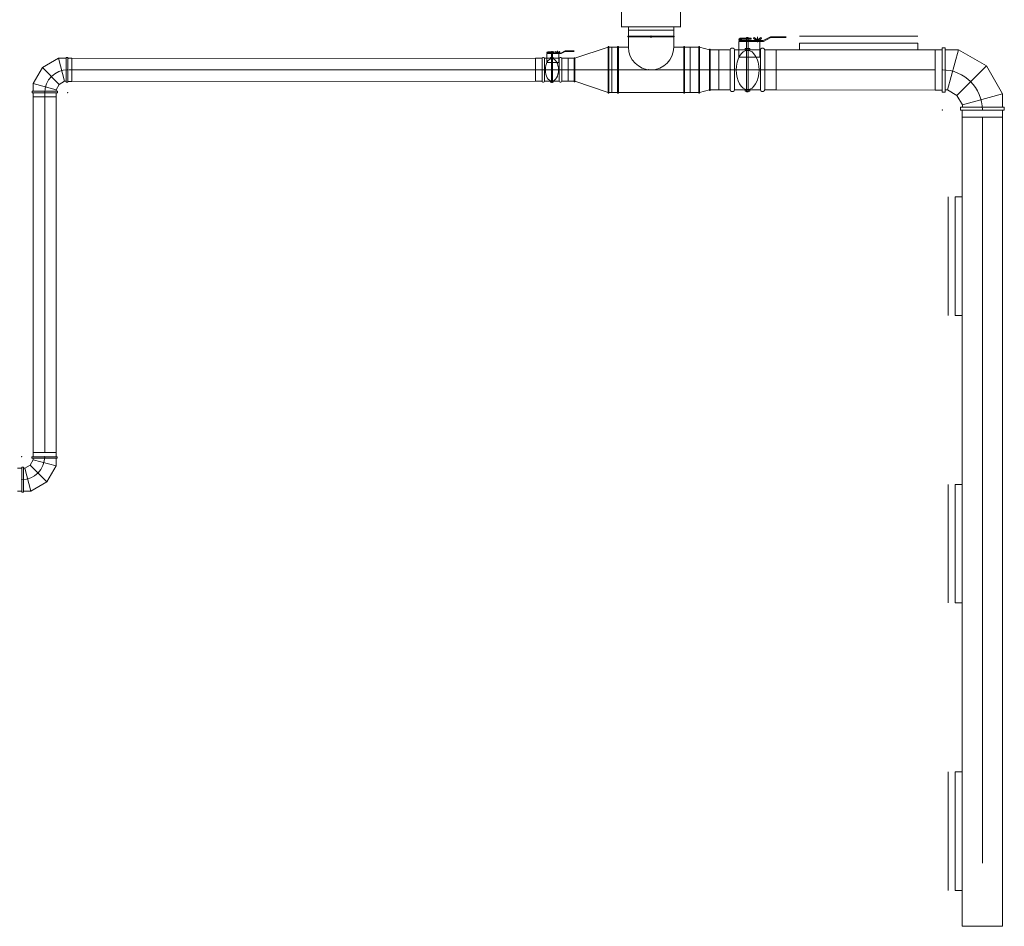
# Model space of a CAD drawing. Extents: x -10604 to 417874, y -84886 to -28187.
# Tile 17 of 32: x 74936 to 81784, y -66718 to -60410. Entities that reach past the tile are written whole.
import ezdxf

# ---------------------------------------------------------------- set-up
doc = ezdxf.new("R2010")
doc.units = 0
doc.header["$MEASUREMENT"] = 0
doc.layers.add('__Fialová 220', color=220, linetype='CONTINUOUS')
doc.layers.add('__Rudá tmavá', color=7, linetype='CONTINUOUS', true_color=0xdb0000)

# ---------------------------------------------------------------- blocks, each defined once
blk = doc.blocks.new('REK')
at = {"layer": '__Fialová 220', "lineweight": 0}
for p, q in [((-2771.2, -3158.7, -78), (-2771.2, -2308.7, -78)), ((-2362.4, -3158.7, -78), (-2362.4, -2308.7, -78)), ((-2359.3, -3158.7, -78), (-2774.3, -3158.7, -78)), ((-2724.3, -3183.7, -78), (-2724.3, -3158.7, -78)), ((-2409.3, -3183.7, -78), (-2724.3, -3183.7, -78)), ((-2409.3, -3183.7, -78), (-2409.3, -3158.7, -78)), ((-2728.3, -3223.7, -78), (-2405.3, -3223.7, -78)), ((-2728.3, -3229.2, -78), (-2405.3, -3229.2, -78)), ((-710.1, -3273.6, -78), (-1535.1, -3273.6, -78)), ((-1535.1, -3273.6, -78), (-1535.1, -3318.6, -78)), ((-710.1, -3273.6, -78), (-1535.1, -3273.6, -78)), ((-1535.1, -3273.6, -78), (-1535.1, -3318.6, -78)), ((-710.1, -3273.6, -78), (-710.1, -3318.6, -78)), ((-710.1, -3273.6, -78), (-710.1, -3318.6, -78)), ((-2799.3, -3620, -78), (-2799.3, -3297, -78)), ((-2793.8, -3620, -78), (-2793.8, -3297, -78)), ((-2339.8, -3620, -78), (-2339.8, -3297, -78)), ((-2334.3, -3620, -78), (-2334.3, -3297, -78)), ((-2096.3, -3318.5, -78), (-2016.3, -3318.5, -78)), ((-2096.3, -3458.5, -78), (-2096.3, -3318.5, -78)), ((-2016.3, -3458.5, -78), (-2016.3, -3318.5, -78)), ((-2006.3, -3308.5, -78), (-1996.3, -3308.5, -78)), ((-1986.3, -3318.5, -78), (-1986.3, -3458.5, -78)), ((-1956.3, -3318.5, -78), (-1986.3, -3318.5, -78)), ((-1956.3, -3318.5, -78), (-1809.4, -3318.5, -78)), ((-1806.3, -3318.5, -78), (-1810, -3318.5, -78)), ((-1806.3, -3318.5, -78), (-1810, -3318.5, -78)), ((-1806.3, -3318.5, -78), (-1806.3, -3458.5, -78)), ((-1806.3, -3318.5, -78), (-1806.3, -3458.5, -78)), ((-1786.3, -3308.5, -78), (-1796.3, -3308.5, -78)), ((-1786.3, -3308.5, -78), (-1796.3, -3308.5, -78)), ((-1776.3, -3458.5, -78), (-1776.3, -3318.5, -78)), ((-1696.3, -3318.5, -78), (-1776.3, -3318.5, -78)), ((-1776.3, -3458.5, -78), (-1776.3, -3318.5, -78)), ((-1696.3, -3318.5, -78), (-1776.3, -3318.5, -78)), ((-1696.3, -3458.5, -78), (-1696.3, -3318.5, -78)), ((-1696.3, -3318.5, -78), (-591.4, -3318.9, -78)), ((-1696.3, -3458.5, -78), (-1696.3, -3318.5, -78)), ((-1696.3, -3318.5, -78), (-591.4, -3318.9, -78)), ((-591.8, -3318.6, -78), (-541.2, -3318.6, -78)), ((-591.8, -3318.6, -78), (-541.2, -3318.6, -78)), ((-591.4, -3318.6, -78), (-591.4, -3598.5, -78)), ((-591.4, -3318.6, -78), (-591.4, -3598.5, -78)), ((-591.4, -3318.9, -78), (-591.4, -3598.9, -78)), ((-591.4, -3318.9, -78), (-591.4, -3598.9, -78)), ((-541.2, -3305.7, -78), (-541.2, -3614.4, -78)), ((-521.8, -3305.7, -78), (-541.2, -3305.7, -78)), ((-541.2, -3305.7, -78), (-541.2, -3614.4, -78)), ((-521.8, -3305.7, -78), (-541.2, -3305.7, -78)), ((-521.8, -3305.7, -78), (-521.8, -3614.4, -78)), ((-521.8, -3305.7, -78), (-521.8, -3614.4, -78)), ((-429.2, -3318.6, -78), (-521.6, -3318.6, -78)), ((-429.2, -3318.6, -78), (-521.6, -3318.6, -78)), ((-234.3, -3431.1, -78), (-429.2, -3318.6, -78)), ((-234.3, -3431.1, -78), (-429.2, -3318.6, -78)), ((-6688.3, -3378.5, -78), (-6799.6, -3442.8, -78)), ((-6635.3, -3378.5, -78), (-6688.3, -3378.5, -78)), ((-6635.3, -3371.6, -78), (-6635.3, -3545.3, -78)), ((-6624, -3371.6, -78), (-6635.3, -3371.6, -78)), ((-6624, -3378, -78), (-6624, -3371.6, -78)), ((-6624, -3378, -78), (-6624, -3545.3, -78)), ((-6595.6, -3378.5, -78), (-6624, -3378.5, -78)), ((-6616.1, -3378.9, -78), (-3348, -3378.5, -78)), ((-6595.6, -3378.5, -78), (-6595.6, -3538.7, -78)), ((-6595.6, -3538.7, -78), (-6595.6, -3378.7, -78)), ((-3370.9, -3378.5, -78), (-3325.1, -3378.5, -78)), ((-3370.9, -3458.5, -78), (-3370.9, -3378.5, -78)), ((-3325.1, -3458.5, -78), (-3325.1, -3378.5, -78)), ((-3319.4, -3372.8, -78), (-3313.7, -3372.8, -78)), ((-3308, -3378.5, -78), (-3308, -3458.5, -78)), ((-3290.9, -3378.5, -78), (-3308, -3378.5, -78)), ((-3290.9, -3378.5, -78), (-3206.9, -3378.5, -78)), ((-3205.2, -3378.5, -78), (-3207.3, -3378.5, -78)), ((-3205.2, -3378.5, -78), (-3205.2, -3458.5, -78)), ((-3193.7, -3372.8, -78), (-3199.4, -3372.8, -78)), ((-3188, -3458.5, -78), (-3188, -3378.5, -78)), ((-3142.3, -3378.5, -78), (-3188, -3378.5, -78)), ((-3142.3, -3458.5, -78), (-3142.3, -3378.5, -78)), ((-6799.6, -3442.8, -78), (-6863.9, -3554.2, -78)), ((-3370.9, -3458.5, -78), (-3370.9, -3538.5, -78)), ((-3325.1, -3458.5, -78), (-3325.1, -3538.5, -78)), ((-3308, -3538.5, -78), (-3308, -3458.5, -78)), ((-3205.2, -3538.5, -78), (-3205.2, -3458.5, -78)), ((-3188, -3458.5, -78), (-3188, -3538.5, -78)), ((-3142.3, -3458.5, -78), (-3142.3, -3538.5, -78)), ((-2096.3, -3458.5, -78), (-2096.3, -3598.5, -78)), ((-2016.3, -3458.5, -78), (-2016.3, -3598.5, -78)), ((-1986.3, -3598.5, -78), (-1986.3, -3458.5, -78)), ((-1806.3, -3598.5, -78), (-1806.3, -3458.5, -78)), ((-1806.3, -3598.5, -78), (-1806.3, -3458.5, -78)), ((-1776.3, -3458.5, -78), (-1776.3, -3598.5, -78)), ((-1776.3, -3458.5, -78), (-1776.3, -3598.5, -78)), ((-1696.3, -3458.5, -78), (-1696.3, -3598.5, -78)), ((-1696.3, -3458.5, -78), (-1696.3, -3598.5, -78)), ((-121.8, -3626, -78), (-234.3, -3431.1, -78)), ((-121.8, -3626, -78), (-234.3, -3431.1, -78)), ((-6863.9, -3554.2, -78), (-6863.9, -3607, -78)), ((-6682.5, -3559.9, -78), (-6704, -3597, -78)), ((-6645.4, -3538.5, -78), (-6682.5, -3559.9, -78)), ((-6635.3, -3538.5, -78), (-6645.4, -3538.5, -78)), ((-6624, -3545.3, -78), (-6635.3, -3545.3, -78)), ((-6595.6, -3538.7, -78), (-6624, -3538.7, -78)), ((-3370.9, -3538.5, -78), (-6616.1, -3538.9, -78)), ((-3370.9, -3538.5, -78), (-3325.1, -3538.5, -78)), ((-3319.4, -3544.3, -78), (-3313.7, -3544.3, -78)), ((-3205.2, -3538.5, -78), (-3308, -3538.5, -78)), ((-3193.7, -3544.3, -78), (-3199.4, -3544.3, -78)), ((-3142.3, -3538.5, -78), (-3188, -3538.5, -78)), ((-6871.3, -3607.1, -78), (-6694.9, -3607.1, -78)), ((-6871.3, -3607.1, -78), (-6871.3, -3618.2, -78)), ((-6871.3, -3618.2, -78), (-6694.9, -3618.2, -78)), ((-6863.9, -3647.1, -78), (-6863.9, -3618.2, -78)), ((-6863.9, -6121.8, -78), (-6863.9, -3618.2, -78)), ((-6704, -3597, -78), (-6704, -3607.1, -78)), ((-6703.8, -3646.9, -78), (-6703.8, -3618.2, -78)), ((-6703.8, -3618.2, -78), (-6703.8, -6121.6, -78)), ((-6694.9, -3607.1, -78), (-6694.9, -3618.2, -78)), ((-2096.3, -3598.5, -78), (-2016.3, -3598.5, -78)), ((-2006.3, -3608.5, -78), (-1996.3, -3608.5, -78)), ((-1806.3, -3598.5, -78), (-1986.3, -3598.5, -78)), ((-1786.3, -3608.5, -78), (-1796.3, -3608.5, -78)), ((-1786.3, -3608.5, -78), (-1796.3, -3608.5, -78)), ((-1696.3, -3598.5, -78), (-1776.3, -3598.5, -78)), ((-1696.3, -3598.5, -78), (-1776.3, -3598.5, -78)), ((-591.4, -3598.9, -78), (-1696.3, -3598.5, -78)), ((-591.4, -3598.9, -78), (-1696.3, -3598.5, -78)), ((-591.4, -3598.9, -78), (-541.2, -3598.9, -78)), ((-591.4, -3598.9, -78), (-541.2, -3598.9, -78)), ((-521.8, -3614.4, -78), (-541.2, -3614.4, -78)), ((-521.8, -3614.4, -78), (-541.2, -3614.4, -78)), ((-504.2, -3598.5, -78), (-521.8, -3598.5, -78)), ((-504.2, -3598.5, -78), (-521.8, -3598.5, -78)), ((-439.2, -3636, -78), (-504.2, -3598.5, -78)), ((-439.2, -3636, -78), (-504.2, -3598.5, -78)), ((-121.8, -3718.6, -78), (-121.8, -3626, -78)), ((-121.8, -3718.6, -78), (-121.8, -3626, -78)), ((-6863.9, -3646.9, -78), (-6704, -3646.9, -78)), ((-6863.8, -3646.9, -78), (-6703.8, -3646.9, -78)), ((-401.7, -3701, -78), (-439.2, -3636, -78)), ((-401.7, -3701, -78), (-439.2, -3636, -78)), ((-109.8, -3718.6, -78), (-413.7, -3718.6, -78)), ((-413.7, -3738.5, -78), (-413.7, -3718.6, -78)), ((-109.8, -3718.6, -78), (-413.7, -3718.6, -78)), ((-413.7, -3738.5, -78), (-413.7, -3718.6, -78)), ((-121, -3738.5, -78), (-413.7, -3738.5, -78)), ((-121, -3738.5, -78), (-413.7, -3738.5, -78)), ((-402.1, -3788.2, -78), (-402.1, -3738.5, -78)), ((-402.1, -3788.2, -78), (-402.1, -3738.5, -78)), ((-401.7, -3718.6, -78), (-401.7, -3701, -78)), ((-401.7, -3718.6, -78), (-401.7, -3701, -78)), ((-121.8, -3788.2, -78), (-121.8, -3738.5, -78)), ((-121.8, -3788.2, -78), (-121.8, -3738.5, -78)), ((-121, -3738.5, -78), (-109.8, -3738.5, -78)), ((-121, -3738.5, -78), (-109.8, -3738.5, -78)), ((-109.8, -3738.5, -78), (-109.8, -3718.6, -78)), ((-109.8, -3738.5, -78), (-109.8, -3718.6, -78)), ((-121.8, -3788.2, -78), (-402.1, -3788.2, -78)), ((-402.1, -3788.2, -78), (-122.1, -3788.2, -78)), ((-121.8, -3788.2, -78), (-402.1, -3788.2, -78)), ((-402.1, -3788.2, -78), (-122.1, -3788.2, -78)), ((-402.1, -3788.2, -78), (-402.1, -9418.2, -78)), ((-122.1, -9418.2, -78), (-121.8, -3788.2, -78)), ((-451.3, -4343.2), (-451.3, -5168.2)), ((-451.3, -4343.2), (-406.3, -4343.2)), ((-451.3, -5168.2), (-406.3, -5168.2)), ((-6696.4, -6150.5, -78), (-6872.8, -6150.5, -78)), ((-6872.8, -6161.6, -78), (-6872.8, -6150.5, -78)), ((-6696.4, -6161.6, -78), (-6872.8, -6161.6, -78)), ((-6863.9, -6121.8, -78), (-6863.9, -6150.5, -78)), ((-6704, -6121.8, -78), (-6863.9, -6121.8, -78)), ((-6703.8, -6121.8, -78), (-6863.7, -6121.8, -78)), ((-6863.7, -6171.7, -78), (-6863.7, -6161.6, -78)), ((-6703.8, -6121.6, -78), (-6703.8, -6150.5, -78)), ((-6703.8, -6214.5, -78), (-6703.8, -6161.7, -78)), ((-6696.4, -6161.6, -78), (-6696.4, -6150.5, -78)), ((-6972.1, -6230, -78), (-6943.7, -6230, -78)), ((-6943.7, -6390.6, -78), (-6943.7, -6223.4, -78)), ((-6943.7, -6223.4, -78), (-6932.3, -6223.4, -78)), ((-6932.3, -6397, -78), (-6932.3, -6223.4, -78)), ((-6932.3, -6230.2, -78), (-6922.3, -6230.2, -78)), ((-6922.3, -6230.2, -78), (-6885.2, -6208.8, -78)), ((-6885.2, -6208.8, -78), (-6863.7, -6171.7, -78)), ((-6768.1, -6325.9, -78), (-6703.8, -6214.5, -78)), ((-6879.4, -6390.2, -78), (-6768.1, -6325.9, -78)), ((-451.3, -6343.2), (-451.3, -7168.2)), ((-451.3, -6343.2), (-406.3, -6343.2)), ((-6972.1, -6390.2, -78), (-6943.7, -6390.2, -78)), ((-6943.7, -6390.6, -78), (-6943.7, -6397, -78)), ((-6943.7, -6397, -78), (-6932.3, -6397, -78)), ((-6932.3, -6390.2, -78), (-6879.4, -6390.2, -78)), ((-451.3, -7168.2), (-406.3, -7168.2)), ((-451.3, -8343.2), (-451.3, -9168.2)), ((-451.3, -8343.2), (-406.3, -8343.2)), ((-451.3, -9168.2), (-406.3, -9168.2)), ((-402.1, -9418.2, -78), (-122.1, -9418.2, -78))]:
    blk.add_line(p, q, dxfattribs=at)
at = {"layer": '__Fialová 220', "color": 7, "lineweight": 0}
for p, q in [((-1956.3, -3260.4, -78), (-1895.2, -3260.4, -78)), ((-1956.3, -3260.4, -78), (-1956.3, -3370.6, -78)), ((-1870.3, -3238.5, -78), (-1946.3, -3238.5, -78)), ((-1870.3, -3244.5, -78), (-1937.9, -3244.5, -78)), ((-1786.1, -3254.4, -78), (-1937.9, -3254.4, -78)), ((-1902.3, -3234.5, -78), (-1896.3, -3234.5, -78)), ((-1902.3, -3238.5, -78), (-1902.3, -3234.5, -78)), ((-1902.3, -3254.5, -78), (-1902.3, -3244.4, -78)), ((-1902.3, -3260.4, -78), (-1902.3, -3607.7, -78)), ((-1784.6, -3260.4, -78), (-1897.4, -3260.4, -78)), ((-1890.3, -3234.5, -78), (-1896.3, -3234.5, -78)), ((-1890.3, -3238.5, -78), (-1890.3, -3234.5, -78)), ((-1890.3, -3254.5, -78), (-1890.3, -3244.4, -78)), ((-1890.3, -3260.4, -78), (-1890.3, -3607.7, -78)), ((-1870.3, -3238.5, -78), (-1870.3, -3244.5, -78)), ((-1850.3, -3233.5, -78), (-1853.3, -3239.4, -78)), ((-1853.3, -3239.4, -78), (-1834.4, -3254.4, -78)), ((-1831, -3246.5, -78), (-1850.3, -3233.5, -78)), ((-1831, -3246.5, -78), (-1834.4, -3254.5, -78)), ((-1826.4, -3246.5, -78), (-1831, -3246.5, -78)), ((-1826.3, -3228.5, -78), (-1826.3, -3265.4, -78)), ((-1826.2, -3246.5, -78), (-1821.6, -3246.5, -78)), ((-1821.6, -3246.5, -78), (-1802.3, -3233.5, -78)), ((-1821.6, -3246.5, -78), (-1818.2, -3254.5, -78)), ((-1799.3, -3239.4, -78), (-1818.2, -3254.4, -78)), ((-1810, -3260.4, -78), (-1810, -3370.6, -78)), ((-1802.3, -3233.5, -78), (-1799.3, -3239.4, -78)), ((-1736.3, -3228.5, -78), (-1786.3, -3254.5, -78)), ((-1733.5, -3233.9, -78), (-1784.6, -3260.4, -78)), ((-1626.3, -3228.5, -78), (-1736.3, -3228.5, -78)), ((-1626.3, -3234.5, -78), (-1736.3, -3234.5, -78)), ((-710.1, -3223.6, -78), (-1535.1, -3223.6, -78)), ((-3290.9, -3345.4, -78), (-3256, -3345.4, -78)), ((-3290.9, -3345.4, -78), (-3290.9, -3408.3, -78)), ((-3241.7, -3332.8, -78), (-3285.1, -3332.8, -78)), ((-3241.7, -3336.3, -78), (-3280.4, -3336.3, -78)), ((-3193.6, -3341.9, -78), (-3280.4, -3341.9, -78)), ((-3260, -3330.6, -78), (-3256.6, -3330.6, -78)), ((-3260, -3332.8, -78), (-3260, -3330.6, -78)), ((-3260, -3342, -78), (-3260, -3336.2, -78)), ((-3260, -3345.4, -78), (-3260, -3543.8, -78)), ((-3192.8, -3345.4, -78), (-3257.2, -3345.4, -78)), ((-3253.2, -3330.6, -78), (-3256.6, -3330.6, -78)), ((-3253.2, -3332.8, -78), (-3253.2, -3330.6, -78)), ((-3253.2, -3342, -78), (-3253.2, -3336.2, -78)), ((-3253.2, -3345.4, -78), (-3253.2, -3543.8, -78)), ((-3241.7, -3332.8, -78), (-3241.7, -3336.3, -78)), ((-3230.3, -3329.9, -78), (-3232, -3333.3, -78)), ((-3232, -3333.3, -78), (-3221.2, -3341.9, -78)), ((-3219.3, -3337.4, -78), (-3230.3, -3329.9, -78)), ((-3219.3, -3337.4, -78), (-3221.2, -3341.9, -78)), ((-3216.6, -3337.4, -78), (-3219.3, -3337.4, -78)), ((-3216.6, -3327.1, -78), (-3216.6, -3348.2, -78)), ((-3216.5, -3337.4, -78), (-3213.9, -3337.4, -78)), ((-3213.9, -3337.4, -78), (-3202.8, -3329.9, -78)), ((-3213.9, -3337.4, -78), (-3212, -3341.9, -78)), ((-3201.2, -3333.3, -78), (-3212, -3341.9, -78)), ((-3207.3, -3345.4, -78), (-3207.3, -3408.3, -78)), ((-3202.8, -3329.9, -78), (-3201.2, -3333.3, -78)), ((-3165.2, -3327.1, -78), (-3193.7, -3342, -78)), ((-3163.6, -3330.2, -78), (-3192.8, -3345.4, -78)), ((-3102.3, -3327.1, -78), (-3165.2, -3327.1, -78)), ((-3102.3, -3330.6, -78), (-3165.2, -3330.6, -78)), ((-1912.8, -3318.5, -78), (-1896.3, -3318.5, -78)), ((-429.2, -3318.6, -78), (-504.2, -3598.5, -78)), ((-429.2, -3318.6, -78), (-504.2, -3598.5, -78)), ((-6688.3, -3378.5, -78), (-6645.4, -3538.5, -78)), ((-3290.9, -3408.3, -78), (-3206.5, -3408.3, -78)), ((-3266, -3378.5, -78), (-3256.6, -3378.5, -78)), ((-1956.3, -3370.6, -78), (-1808.6, -3370.6, -78)), ((-6799.6, -3442.8, -78), (-6682.5, -3559.9, -78)), ((-234.3, -3431.1, -78), (-439.2, -3636, -78)), ((-234.3, -3431.1, -78), (-439.2, -3636, -78)), ((-6863.9, -3554.2, -78), (-6704, -3597, -78)), ((-3260, -3543.8, -78), (-3260, -3546.3, -78)), ((-3260, -3546.3, -78), (-3253.2, -3546.3, -78)), ((-3253.2, -3543.8, -78), (-3253.2, -3546.3, -78)), ((-1902.3, -3607.7, -78), (-1902.3, -3612.1, -78)), ((-1902.3, -3612.1, -78), (-1890.3, -3612.1, -78)), ((-1890.3, -3607.7, -78), (-1890.3, -3612.1, -78)), ((-121.8, -3626, -78), (-401.7, -3701, -78)), ((-121.8, -3626, -78), (-401.7, -3701, -78)), ((-501.3, -4343.2), (-501.3, -5168.2)), ((-6879.4, -6390.2, -78), (-6922.3, -6230.2, -78)), ((-6768.1, -6325.9, -78), (-6885.2, -6208.8, -78)), ((-6703.8, -6214.5, -78), (-6863.7, -6171.7, -78)), ((-501.3, -6343.2), (-501.3, -7168.2)), ((-501.3, -8343.2), (-501.3, -9168.2))]:
    blk.add_line(p, q, dxfattribs=at)
at = {"layer": '__Fialová 220', "lineweight": 0, "ltscale": 25}
for p, q in [((-591.4, -3458.9, -78), (-6616.1, -3458.9, -78)), ((-6783.8, -3618.4, -78), (-6783.8, -6121.8, -78)), ((-262.1, -3788.2, -78), (-262.1, -8977.9, -78))]:
    blk.add_line(p, q, dxfattribs=at)
at = {"layer": '__Fialová 220', "lineweight": 0, "elevation": -78, "flags": 128}
for points in [[(-2724.3, -3223.7), (-2724.3, -3183.7)], [(-2724.3, -3183.7), (-2409.3, -3183.7)], [(-2409.3, -3223.7), (-2409.3, -3183.7)], [(-2728.3, -3229.2), (-2728.3, -3223.7)], [(-2724.3, -3229.2), (-2724.3, -3301)], [(-2409.3, -3229.2), (-2409.3, -3301)], [(-2405.3, -3229.2), (-2405.3, -3223.7)], [(-2864.3, -3301), (-3097.3, -3378.5)], [(-2864.3, -3620), (-2859.3, -3620), (-2859.3, -3297), (-2864.3, -3297)], [(-2864.3, -3620), (-2864.3, -3297)], [(-2859.3, -3616), (-2799.3, -3616), (-2799.3, -3301), (-2859.3, -3301)], [(-2799.3, -3301), (-2839.3, -3301)], [(-2839.3, -3616), (-2839.3, -3301)], [(-2793.8, -3297), (-2799.3, -3297)], [(-2793.8, -3301), (-2724.3, -3301)], [(-2339.8, -3301), (-2409.3, -3301)], [(-2339.8, -3297), (-2334.3, -3297)], [(-2334.3, -3301), (-2294.3, -3301)], [(-2294.3, -3616), (-2294.3, -3301)], [(-2294.3, -3301), (-2254.3, -3301)], [(-2234.3, -3301), (-2294.3, -3301), (-2294.3, -3616), (-2234.3, -3616)], [(-2229.3, -3297), (-2234.3, -3297), (-2234.3, -3620), (-2229.3, -3620)], [(-2229.3, -3297), (-2229.3, -3620)], [(-2229.3, -3301), (-2161.3, -3318.5)], [(-2161.3, -3314.5), (-2161.3, -3602.5)], [(-2161.3, -3314.5), (-2156.3, -3314.5), (-2156.3, -3602.5), (-2161.3, -3602.5)], [(-2156.3, -3318.5), (-2096.3, -3318.5), (-2096.3, -3598.5), (-2156.3, -3598.5)], [(-3102.3, -3538.5), (-3142.3, -3538.5), (-3142.3, -3378.5), (-3102.3, -3378.5)], [(-3097.3, -3542.5), (-3102.3, -3542.5), (-3102.3, -3374.5), (-3097.3, -3374.5)], [(-3097.3, -3542.5), (-3097.3, -3374.5)], [(-2864.3, -3616), (-3097.3, -3538.5)], [(-2799.3, -3616), (-2839.3, -3616)], [(-2793.8, -3620), (-2799.3, -3620)], [(-2793.8, -3616), (-2339.8, -3616)], [(-2339.8, -3620), (-2334.3, -3620)], [(-2334.3, -3616), (-2294.3, -3616)], [(-2294.3, -3616), (-2254.3, -3616)], [(-2229.3, -3616), (-2161.3, -3598.5)]]:
    blk.add_lwpolyline(points, dxfattribs=at)
at = {"layer": '__Fialová 220', "color": 7, "lineweight": 0, "elevation": -78, "flags": 128}
for points in [[(-1954.8, -3254.4), (-1946.3, -3259.3), (-1937.8, -3254.4), (-1937.8, -3244.6), (-1946.3, -3239.7), (-1954.8, -3244.6)], [(-3290, -3341.9), (-3285.1, -3344.7), (-3280.3, -3341.9), (-3280.3, -3336.3), (-3285.1, -3333.5), (-3290, -3336.3)], [(-1912.5, -3318.5), (-1880.1, -3318.5), (-1880.1, -3309.5), (-1912.5, -3309.5)], [(-3265.8, -3378.5), (-3247.3, -3378.5), (-3247.3, -3373.4), (-3265.8, -3373.4)], [(-3266.2, -3543.8), (-3247.7, -3543.8), (-3247.7, -3538.6), (-3266.2, -3538.6)], [(-1913.1, -3607.7), (-1880.8, -3607.7), (-1880.8, -3598.6), (-1913.1, -3598.6)]]:
    blk.add_lwpolyline(points, close=True, dxfattribs=at)
at = {"layer": '__Fialová 220', "color": 7, "lineweight": 0}
for centre, radius in [((-1946.3, -3249.5, -78), 8.48), ((-1946.3, -3249.5, -78), 4.16), ((-3285.1, -3339.1, -78), 4.85), ((-3285.1, -3339.1, -78), 2.38)]:
    blk.add_circle(centre, radius, dxfattribs=at)
for centre, radius in [((-1946.3, -3249.5, -78), 11), ((-3285.1, -3339.1, -78), 6.26)]:
    blk.add_arc(centre, radius, 90, 270, dxfattribs=at)
at = {"layer": '__Fialová 220', "lineweight": 0}
for centre, radius, start, end in [((-2566.8, -3301, -78), 157.5, 180, 0), ((-2006.3, -3318.5, -78), 10, 90, 180), ((-1996.3, -3318.5, -78), 10, 0, 90), ((-1796.3, -3318.5, -78), 10, 90, 180), ((-1796.3, -3318.5, -78), 10, 90, 180), ((-1786.3, -3318.5, -78), 10, 0, 90), ((-1786.3, -3318.5, -78), 10, 0, 90), ((-3319.4, -3378.5, -78), 5.71, 90, 180), ((-3313.7, -3378.5, -78), 5.71, 0, 90), ((-3199.4, -3378.5, -78), 5.71, 90, 180), ((-3193.7, -3378.5, -78), 5.71, 0, 90), ((-3319.4, -3538.5, -78), 5.71, 180, 270), ((-3313.7, -3538.5, -78), 5.71, 270, 0), ((-3199.4, -3538.5, -78), 5.71, 180, 270), ((-3193.7, -3538.5, -78), 5.71, 270, 0), ((-2006.3, -3598.5, -78), 10, 180, 270), ((-1996.3, -3598.5, -78), 10, 270, 0), ((-1796.3, -3598.5, -78), 10, 180, 270), ((-1796.3, -3598.5, -78), 10, 180, 270), ((-1786.3, -3598.5, -78), 10, 270, 0), ((-1786.3, -3598.5, -78), 10, 270, 0)]:
    blk.add_arc(centre, radius, start, end, dxfattribs=at)
at = {"layer": '__Fialová 220', "lineweight": 0, "ltscale": 25}
for centre, radius, start, end in [((-6624, -3618.4, -78), 160, 90, 180), ((-541.7, -3738.5, -78), 279.9, 0, 90), ((-541.7, -3738.5, -78), 279.9, 0, 90), ((-6943.7, -6150.2, -78), 160, 270, 0)]:
    blk.add_arc(centre, radius, start, end, dxfattribs=at)
at = {"layer": '__Fialová 220', "color": 7, "lineweight": 0}
for centre, major_axis in [((-1895.5, -3459.4, -78), (0, 136.3)), ((-3256.1, -3459, -78), (0, 77.9))]:
    blk.add_ellipse(centre, major_axis=major_axis, ratio=0.584497, dxfattribs=at)
at = {"layer": '__Fialová 220', "lineweight": 0}
for p in [(-2566.8, -3223.7, -78), (-2566.8, -3223.7, -78), (-2566.8, -3231.5, -78), (-6624, -3458.5, -78), (-3323.7, -3458.5, -78), (-3188, -3458.5, -78), (-2800.8, -3458.5, -78), (-2800.8, -3458.5, -78), (-2793, -3458.5, -78), (-2583.1, -3458.5, -78), (-2334.3, -3458.5, -78), (-2013.8, -3458.5, -78), (-1776.3, -3458.5, -78), (-1776.3, -3458.5, -78), (-541.7, -3458.5, -78), (-541.7, -3458.5, -78), (-6783.9, -3618.4, -78), (-6624, -3618.4, -78), (-6624, -3618.4, -78), (-541.7, -3738.5, -78), (-541.7, -3738.5, -78), (-541.7, -3738.5, -78), (-541.7, -3738.5, -78), (-261.7, -3738.5, -78), (-261.7, -3738.5, -78), (-6943.7, -6150.2, -78), (-6943.7, -6150.2, -78), (-6783.8, -6150.2, -78), (-6943.7, -6310.2, -78)]:
    blk.add_point(p, dxfattribs=at)

msp = doc.modelspace()

# ---------------------------------------------------------------- block references
at = {"layer": '__Rudá tmavá', "lineweight": 35}
msp.add_blockref('REK', (81894.2, -57300.2), dxfattribs=at)

doc.saveas('drawing.dxf')
